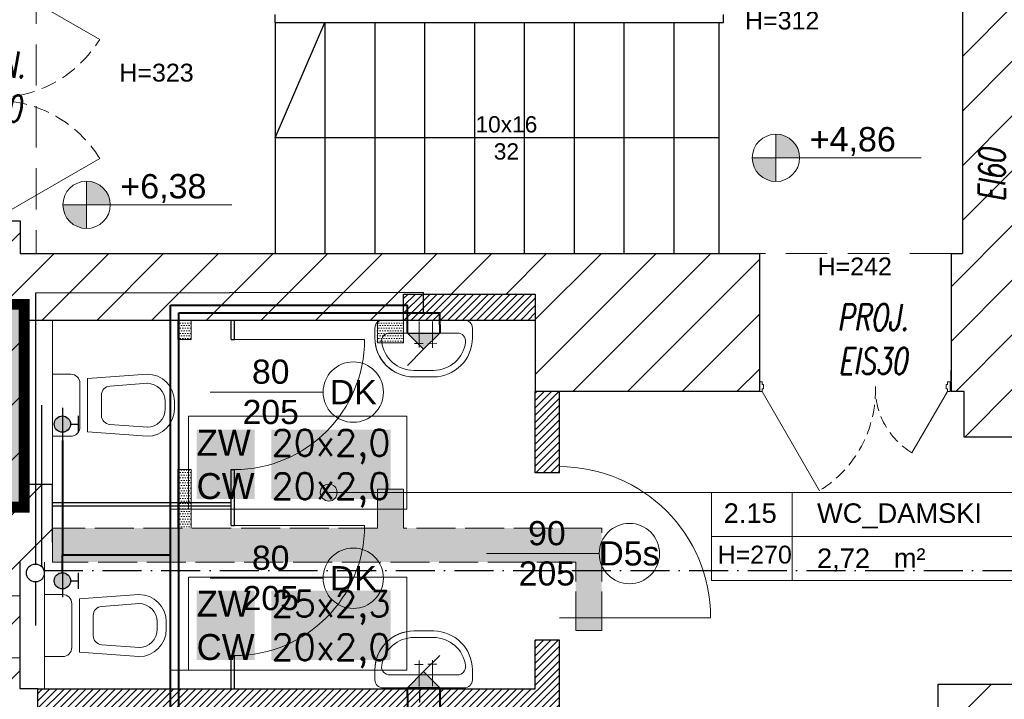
# Model space of a CAD drawing. Header units: millimetres. Extents: x 24385 to 79107, y -56478 to -23676.
# Tile 54 of 256: x 28062 to 28668, y -35627 to -35209. Entities that reach past the tile are written whole.
import ezdxf
from ezdxf.lldxf.tags import DXFTag

# ---------------------------------------------------------------- set-up
doc = ezdxf.new("R2010")
doc.units = ezdxf.units.MM
doc.header["$LTSCALE"] = 2
for name, pattern in [('ACAD_ISO02W100', [15, 12, -3]), ('ACAD_ISO10W100', [18, 12, -3, 0, -3]), ('HIDDEN', [9.525, 6.35, -3.175]), ('HIDDENX2', [19.05, 12.7, -6.35])]:
    doc.linetypes.add(name, pattern=pattern)
for name, color, linetype, lineweight in [('0_OPIS', 7, 'Continuous', 13), ('3DPLAN_A_ARMATURA_SANITARNA', 7, 'Continuous', 9), ('3DPLAN_A_DRZWI', 173, 'Continuous', 5), ('3DPLAN_A_TABELKA POMIESZCZEŃ', 7, 'Continuous', 0), ('3DPLAN_A_WYSOKOŚCI ZMIANA', 144, 'HIDDENX2', 5), ('_KWP_W_OPIS', 211, 'Continuous', 9), ('_WLK_W_OPIS', 211, 'Continuous', 9), ('A_STOL_OPIS', 55, 'Continuous', 5), ('A_TXT', 7, 'Continuous', 0), ('A_WYBURZENIA', 6, 'Continuous', 0), ('A_WYM_KOT', 161, 'Continuous', 0), ('A_ZESTAWIENIE STOLARKI', 3, 'Continuous', 15), ('AW_CERAMIKA', 6, 'Continuous', 9), ('Opisy', 7, 'Continuous', 13)]:
    doc.layers.add(name, color=color, linetype=linetype, lineweight=lineweight)
for name, color, linetype in [('3DPLAN_A_KRESKOWANIE 1', 253, 'Continuous'), ('3DPLAN_A_OPIS', 8, 'Continuous'), ('3DPLAN_A_POMIESZCZENIE NUMER', 100, 'Continuous'), ('3DPLAN_K_NOŚNA', 7, 'Continuous'), ('A_POMIESZCZENIE OPIS', 100, 'Continuous'), ('A_SCHODY', 6, 'Continuous'), ('IS_Odbiorniki', 211, 'SOLID')]:
    doc.layers.add(name, color=color, linetype=linetype)
for name, color, linetype, lineweight, true_color in [('cw', 7, 'Continuous', 40, 0xf79809), ('kanalizacja', 7, 'Continuous', 30, 0xbf3000), ('kanalizacja pod stropem skropliny', 7, 'Continuous', 30, 0x60bb04), ('wodociag', 7, 'Continuous', 40, 0x0e97f1)]:
    doc.layers.add(name, color=color, linetype=linetype, lineweight=lineweight, true_color=true_color)
doc.styles.add('ARIAL', font='arial.ttf')
doc.styles.add('J-ROMANS', font='ROMANS.SHX', dxfattribs={"width": 0.7, "oblique": 10})
doc.styles.get("Standard").update_dxf_attribs({"font": 'arial.ttf'})
doc.styles.add('TABEL1', font='txt')
tags = doc.linetypes.add('SOLID', pattern=[10, 10, 0]).pattern_tags.tags
tags[6:7] = [DXFTag(74, 4), DXFTag(75, 0), DXFTag(340, '0'), DXFTag(46, 0.0), DXFTag(50, 0.0), DXFTag(44, 0.0), DXFTag(45, 0.0)]
tags[4:5] = [DXFTag(74, 4), DXFTag(75, 0), DXFTag(340, '0'), DXFTag(46, 0.0), DXFTag(50, 0.0), DXFTag(44, 0.0), DXFTag(45, 0.0)]
pattern_1 = [(0, (6153.1716, -11332.5662), (0.79375, 1.5875), [0, -1.5875])]

# ---------------------------------------------------------------- blocks, each defined once
blk = doc.blocks.new('UMYWALKA')
at = {"layer": '3DPLAN_A_ARMATURA_SANITARNA'}
for p, q in [((0, 25), (0, -25)), ((11, 30), (5, 30)), ((8, 20.87), (8, -20.87)), ((14.55, 8.04), (14.57, 2.57)), ((1, 5.49), (17.06, 5.43)), ((31, -6), (31, 6)), ((35, -6), (35, 6)), ((0.86, -2.78), (16.92, -2.85)), ((14.41, -0.23), (14.43, -5.7)), ((11, -30), (5, -30))]:
    blk.add_line(p, q, dxfattribs=at)
for centre, radius, start, end in [((5, 25), 5, 90, 180), ((13, 20.87), 5, 82.33774, 180), ((11, 6), 24, 0, 90), ((11, 6), 20, 0, 82.33774), ((11, -6), 24, 270, 0), ((11, -6), 20, 277.66226, 0), ((13, -20.87), 5, 180, 277.66226), ((5, -25), 5, 180, 270)]:
    blk.add_arc(centre, radius, start, end, dxfattribs=at)
blk = doc.blocks.new('miska ustępowa')
at = {"layer": '3DPLAN_A_ARMATURA_SANITARNA'}
for p, q in [((0, 0), (0, 19.11)), ((0, 19.11), (11.24, 19.11)), ((58.14, 19.11), (21.48, 16.4)), ((16.86, 0), (16.86, 13.49)), ((21.48, 0), (21.48, 16.4)), ((58.55, 13.51), (35.24, 11.78)), ((30.03, 0), (30.03, 6.18)), ((0, 0), (0, -19.11)), ((16.86, 0), (16.86, -13.49)), ((21.48, 0), (21.48, -16.4)), ((30.03, 0), (30.03, -6.18)), ((69.38, -2.25), (69.38, 2.25)), ((75, 0), (75, 2.25)), ((75, 0), (75, -2.25)), ((58.55, -13.51), (35.24, -11.78)), ((58.14, -19.11), (21.48, -16.4)), ((0, -19.11), (11.24, -19.11))]:
    blk.add_line(p, q, dxfattribs=at)
for centre, radius, start, end in [((11.24, 13.49), 5.62, 0, 90), ((58.14, 2.25), 16.86, 0, 90), ((58.14, 2.25), 11.24, 0, 90), ((35.65, 6.18), 5.62, 94.2314, 180), ((58.14, -2.25), 16.86, 270, 0), ((58.14, -2.25), 11.24, 270, 0), ((35.65, -6.18), 5.62, 180, 265.7686), ((11.24, -13.49), 5.62, 270, 0)]:
    blk.add_arc(centre, radius, start, end, dxfattribs=at)
blk = doc.blocks.new('D 2X ASYMETRYCZNE BEZ FILARKA')
at = {"layer": '3DPLAN_A_DRZWI', "lineweight": 20}
for p, q in [((1.43, 2.5), (31.48, 54.55)), ((98.57, 2.5), (80.01, 34.65))]:
    blk.add_line(p, q, dxfattribs=at)
at = {"layer": '3DPLAN_A_DRZWI'}
for points in [[(0, 2.5), (1.43, 2.5), (1.43, 1.07), (2.15, 1.07), (2.15, -1.07), (1.43, -1.07), (1.43, -2.5), (0, -2.5), (0, 2.5)], [(100, 2.5), (98.57, 2.5), (98.57, 1.07), (97.85, 1.07), (97.85, -1.07), (98.57, -1.07), (98.57, -2.5), (100, -2.5), (100, 2.5)]]:
    blk.add_lwpolyline(points, dxfattribs=at)
at = {"layer": '3DPLAN_A_DRZWI', "linetype": 'HIDDEN', "lineweight": 15, "ltscale": 0.5}
for centre, radius, start, end in [((-0.79, 2.03), 61.64, 358.1085, 58.4282), ((100.32, 0.76), 39.51, 120.9325, 181.1091)]:
    blk.add_arc(centre, radius, start, end, dxfattribs=at)
blk = doc.blocks.new('tabelka dla tp')
at = {"layer": '3DPLAN_A_TABELKA POMIESZCZEŃ'}
for p, q in [((49.7, 54), (49.7, 0)), ((0, 27), (243.13, 27))]:
    blk.add_line(p, q, dxfattribs=at)
blk.add_lwpolyline([(0, 54), (243.13, 54), (243.13, 0), (0, 0)], close=True, dxfattribs=at)
at = {"layer": '3DPLAN_A_POMIESZCZENIE NUMER', "color": 7, "style": 'ARIAL'}
blk.add_attdef('NUMER', (2.23, 35.39), '', height=12, dxfattribs=at)
at = {"layer": 'A_POMIESZCZENIE OPIS', "insert": (112.2, 19.75), "char_height": 12, "width": 36.4122, "attachment_point": 1, "style": 'ARIAL'}
blk.add_mtext('{\\C7;m²}', dxfattribs=at)
at = {"layer": 'A_POMIESZCZENIE OPIS', "color": 7, "style": 'ARIAL'}
for tag, p in [('NAZWA', (51.73, 35.39)), ('POWIERZCHNIA', (51.06, 7.24))]:
    blk.add_attdef(tag, p, '', height=12, dxfattribs=at)
blk = doc.blocks.new('D 2X')
at = {"layer": '3DPLAN_A_DRZWI', "lineweight": 20}
for p, q in [((1.16, 2.03), (25.58, 44.33)), ((98.84, 2.03), (74.42, 44.33))]:
    blk.add_line(p, q, dxfattribs=at)
at = {"layer": '3DPLAN_A_DRZWI'}
for points in [[(0, 2.03), (1.16, 2.03), (1.16, 0.87), (1.74, 0.87), (1.74, -0.87), (1.16, -0.87), (1.16, -2.03), (0, -2.03), (0, 2.03)], [(50, 2.03), (48.84, 2.03), (48.84, 0.87), (48.26, 0.87), (48.26, -0.87), (48.84, -0.87), (48.84, -2.03), (50, -2.03), (50, 2.03)], [(50, 2.03), (51.16, 2.03), (51.16, 0.87), (51.74, 0.87), (51.74, -0.87), (51.16, -0.87), (51.16, -2.03), (50, -2.03), (50, 2.03)], [(100, 2.03), (98.84, 2.03), (98.84, 0.87), (98.26, 0.87), (98.26, -0.87), (98.84, -0.87), (98.84, -2.03), (100, -2.03), (100, 2.03)]]:
    blk.add_lwpolyline(points, dxfattribs=at)
at = {"layer": '3DPLAN_A_DRZWI', "linetype": 'HIDDEN', "ltscale": 0.5}
for centre, start, end in [((-0.57, 1.73), 0.3528, 58.4587), ((100.57, 1.73), 121.5413, 179.6472)]:
    blk.add_arc(centre, 49.99, start, end, dxfattribs=at)
blk = doc.blocks.new('II pietrooo')
at = {"layer": '3DPLAN_A_KRESKOWANIE 1'}
h = blk.add_hatch(dxfattribs=at)
h.set_pattern_fill('ANSI31', color=256, scale=7.5, style=0)
h.set_pattern_definition([(45, (25713.503, -37486.946), (-16.83798, 16.83798), [])])
h.paths.add_polyline_path([(28996.12, -35640.04), (29220.12, -35640.04), (29220.12, -35744.04), (29268.12, -35744.04), (29268.12, -35638.04), (29280.12, -35638.04), (29280.12, -35618.04), (28996.12, -35618.04)])
h.paths.add_polyline_path([(28878.12, -35618.04), (28627.12, -35618.04), (28627.12, -35638.72), (28681.52, -35638.72), (28681.52, -35640.04), (28878.12, -35640.04)])
h.paths.add_polyline_path([(28627.12, -35774.7), (28669.12, -35774.7), (28669.12, -35692.72), (28627.12, -35692.72)])
h.paths.add_polyline_path([(28558.7, -36657.04), (28739.12, -36657.04), (28739.12, -36571.04), (28671.12, -36571.04), (28671.12, -36518.04), (28657.12, -36518.04), (28657.12, -36236.04), (28700.12, -36236.04), (28700.12, -36016.04), (28669.12, -36016.04), (28669.12, -35828.7), (28627.12, -35828.7), (28627.12, -35865.04), (28626.12, -35886.04), (28626.12, -36572.04), (28558.7, -36572.04)])
h.paths.add_polyline_path([(29268.12, -35964.04), (29268.12, -35847.04), (29220.12, -35847.04), (29220.12, -35964.04)])
h.paths.add_polyline_path([(29503.49, -35638.04), (29503.49, -35618.04), (29460.12, -35618.04), (29460.12, -35600.04), (29450.12, -35600.04), (29450.12, -35618.04), (29383.12, -35618.04), (29383.12, -35638.04)])
h.paths.add_polyline_path([(28853.12, -36657.04), (29038.12, -36657.04), (29038.12, -36571.04), (28853.12, -36571.04)])
h.paths.add_polyline_path([(29151.12, -36657.04), (29338.12, -36657.04), (29338.12, -36571.04), (29270.12, -36571.04), (29270.12, -36518.04), (29220.12, -36518.04), (29220.12, -36571.04), (29151.12, -36571.04)])
h.paths.add_polyline_path([(29634.12, -36571.04), (29451.12, -36571.04), (29451.12, -36657.04), (29634.12, -36657.04)])
h.paths.add_polyline_path([(29935.12, -36571.04), (29869.12, -36571.04), (29869.12, -36518.04), (29822.12, -36518.04), (29822.12, -36571.04), (29747.12, -36571.04), (29747.12, -36657.04), (29935.12, -36657.04)])
h.paths.add_polyline_path([(30049.12, -36657.04), (30229.12, -36657.04), (30229.12, -36572.04), (30152.12, -36572.04), (30152.12, -35868.04), (30205.12, -35868.04), (30205.12, -35846.04), (30137.12, -35846.04), (30137.12, -36571.04), (30049.12, -36571.04)])
h.paths.add_polyline_path([(30416.12, -35967.04), (30444.12, -35967.04), (30444.12, -36519.04), (30416.12, -36519.04), (30416.12, -36572.04), (30344.12, -36572.04), (30344.12, -36657.04), (30525.12, -36657.04), (30525.12, -36569.04), (30491.12, -36569.04), (30491.12, -35961.04), (30561.12, -35961.04), (30561.12, -35942.04), (30464.12, -35942.04), (30464.12, -35846.04), (30308.12, -35846.04), (30308.12, -35868.04), (30416.12, -35868.04)])
h.paths.add_polyline_path([(30640.12, -36657.04), (30826.12, -36657.04), (30826.12, -36569.04), (30640.12, -36569.04)])
h.paths.add_polyline_path([(31069.12, -36128.04), (31069.12, -36517.04), (31041.12, -36517.04), (31041.12, -36569.04), (30941.12, -36569.04), (30941.12, -36657.04), (31677.49, -36657.04), (31677.49, -36350.04), (31638.12, -36350.04), (31638.12, -36497.04), (31585.12, -36497.04), (31585.12, -36562.04), (31092.12, -36562.04), (31092.12, -36128.04)])
h.paths.add_polyline_path([(31069.12, -35961.04), (30716.12, -35961.04), (30716.12, -35813.04), (30718.62, -35813.04), (30728.12, -35813.04), (30728.12, -35942.04), (31012.12, -35942.04), (31012.12, -35891.04), (31024.12, -35891.04), (31024.12, -35870.04), (31046.12, -35870.04), (31046.12, -35891.04), (31058.12, -35891.04), (31058.12, -35942.04), (31562.12, -35942.04), (31562.12, -35677.04), (31610.12, -35677.04), (31610.12, -35281.04), (31677.49, -35281.04), (31677.49, -36124.04), (31638.12, -36124.04), (31638.12, -35961.04), (31092.12, -35961.04), (31092.12, -36025.04), (31069.12, -36025.04)])
h.paths.add_polyline_path([(30708.33, -35857.49), (30708.33, -35812.36), (30740.73, -35812.36), (30740.73, -35857.49)], flags=9)
h.paths.add_polyline_path([(31062.12, -35694.04), (31062.12, -35618.04), (31015.12, -35618.04), (31015.12, -35694.04)])
h.paths.add_polyline_path([(31677.49, -35151.04), (31677.49, -34962.04), (30941.12, -34962.04), (30941.12, -35016.04), (31013.12, -35016.04), (31013.12, -35069.04), (31062.12, -35069.04), (31062.12, -35011.04), (31562.12, -35011.04), (31562.12, -35142.04), (31610.12, -35142.04), (31610.12, -35151.04)])
h.paths.add_polyline_path([(30826.12, -34962.04), (30640.12, -34962.04), (30640.12, -35016.04), (30826.12, -35016.04)])
h.paths.add_polyline_path([(30346.12, -35009.04), (30420.12, -35009.04), (30420.12, -35062.04), (30450.12, -35062.04), (30450.12, -35149.04), (30460.12, -35149.04), (30460.12, -35016.04), (30525.12, -35016.04), (30525.12, -34962.04), (30346.12, -34962.04)])
h.paths.add_polyline_path([(30231.12, -34962.04), (30056.12, -34962.04), (30056.12, -35009.04), (30231.12, -35009.04)])
h.paths.add_polyline_path([(29856.12, -35328.04), (29856.12, -35059.04), (29872.12, -35059.04), (29872.12, -35009.04), (29941.12, -35009.04), (29941.12, -34962.04), (29753.12, -34962.04), (29753.12, -35009.04), (29818.12, -35009.04), (29818.12, -35059.04), (29834.12, -35059.04), (29834.12, -35328.04)])
h.paths.add_polyline_path([(29460.12, -35480.04), (29460.12, -35466.04), (30247.12, -35466.04), (30247.12, -35441.04), (29856.12, -35441.04), (29856.12, -35428.04), (29834.12, -35428.04), (29834.12, -35441.04), (29556.12, -35441.04), (29556.12, -35009.04), (29638.12, -35009.04), (29638.12, -34962.04), (29461.12, -34962.04), (29461.12, -35016.04), (29547.12, -35016.04), (29547.12, -35448.04), (29368.12, -35448.04), (29368.12, -35466.04), (29450.12, -35466.04), (29450.12, -35480.04), (29452.12, -35480.04)])
h.paths.add_polyline_path([(29336.12, -34962.04), (29156.46, -34962.04), (29156.46, -35014.04), (29226.46, -35014.04), (29226.46, -35404.04), (29175.46, -35404.04), (29175.46, -35444.04), (28929.46, -35444.04), (28929.46, -35466.04), (29265.12, -35466.04), (29265.12, -35448.04), (29253.12, -35448.04), (29253.12, -35070.04), (29282.12, -35070.04), (29282.12, -35016.04), (29336.12, -35016.04)])
h.paths.add_polyline_path([(28860.46, -35014.04), (29041.46, -35014.04), (29041.46, -34962.04), (28860.46, -34962.04)])
h.paths.add_polyline_path([(28697.46, -35187.04), (28697.46, -35084.04), (28674.46, -35084.04), (28674.46, -35014.04), (28745.46, -35014.04), (28745.46, -34962.04), (28602.12, -34962.04), (28602.12, -35015.04), (28627.12, -35015.04), (28627.12, -35067.04), (28642.12, -35067.04), (28642.12, -35072.04), (28642.12, -35146.32), (28685.71, -35146.32), (28685.71, -35187.04)])
h.paths.add_polyline_path([(28642.12, -35353.04), (28635.12, -35353.04), (28635.12, -35438.04), (28643.12, -35438.04), (28643.12, -35466.04), (28829.46, -35466.04), (28829.46, -35444.04), (28674.46, -35444.04), (28674.46, -35200.32), (28642.12, -35200.32)])
h.paths.add_polyline_path([(28492.12, -35015.04), (28492.12, -34962.04), (28212, -34962.04), (28212, -34959.04), (28205.12, -34959.04), (28205.12, -35015.04)])
h.paths.add_polyline_path([(28062.12, -35183.04), (28062.12, -35072.04), (28072.12, -35072.04), (28072.12, -35015.04), (28081.12, -35015.04), (28081.12, -34918.04), (28086.12, -34918.04), (28086.12, -34914.04), (28068.99, -34914.04), (28068.99, -34944.04), (28073.99, -34944.04), (28073.99, -34959.04), (28062.49, -34959.04), (28062.49, -34962.04), (28026.62, -34962.04), (28026.62, -35180.04), (28027.12, -35180.04), (28027.12, -35183.04)])
h.paths.add_polyline_path([(27906.12, -35022.04), (27982.12, -35022.04), (27982.12, -35089.04), (27944.12, -35089.04), (27944.12, -35180.04), (28026.62, -35180.04), (28026.62, -34962.04), (27906.12, -34962.04)])
h.paths.add_polyline_path([(27791.12, -34962.04), (27617.12, -34962.04), (27617.12, -35022.04), (27791.12, -35022.04)])
h.paths.add_polyline_path([(27460.12, -35083.04), (27426.12, -35083.04), (27426.12, -35022.04), (27502.12, -35022.04), (27502.12, -34962.04), (26781.49, -34962.04), (26781.49, -35100.04), (26827.12, -35100.04), (26827.12, -35020.04), (27377.12, -35020.04), (27377.12, -35072.04), (27405.12, -35072.04), (27405.12, -35233.04), (27460.12, -35233.04)])
h.paths.add_polyline_path([(27405.12, -35492.04), (27426.12, -35492.04), (27426.12, -35323.04), (27405.12, -35323.04), (27405.12, -35332.04), (26827.12, -35332.04), (26827.12, -35275.04), (26781.49, -35275.04), (26781.49, -35409.04), (26826.12, -35409.04), (26826.12, -35352.04), (27405.12, -35352.04)])
h.paths.add_polyline_path([(26827.12, -36005.04), (26827.12, -35955.04), (27379.12, -35955.04), (27379.12, -35969.04), (27405.12, -35969.04), (27405.12, -35998.04), (27426.12, -35998.04), (27426.12, -35901.04), (27346.12, -35901.04), (27346.12, -35931.04), (26850.12, -35931.04), (26850.12, -35891.04), (26781.49, -35891.04), (26781.49, -36005.04)])
h.paths.add_polyline_path([(26993.72, -36573.04), (26827.12, -36573.04), (26827.12, -36503.04), (26881.12, -36503.04), (26881.12, -36349.04), (26827.12, -36349.04), (26827.12, -36275.04), (26781.49, -36275.04), (26781.49, -36657.04), (26993.72, -36657.04)])
h.paths.add_polyline_path([(27462.55, -36581.04), (27431.12, -36581.04), (27431.12, -36173.04), (27468.12, -36173.04), (27468.12, -36134.04), (27477.12, -36134.04), (27477.12, -36113.04), (27426.12, -36113.04), (27426.12, -36088.04), (27405.12, -36088.04), (27405.12, -36522.04), (27378.12, -36522.04), (27378.12, -36573.04), (27181.88, -36573.04), (27181.88, -36657.04), (27462.55, -36657.04)])
h.paths.add_polyline_path([(27415.62, -36075.12), (27432.05, -36075.12), (27432.05, -36095.12), (27415.62, -36095.12)], flags=9)
h.paths.add_polyline_path([(27804.12, -36578.85), (27739.12, -36578.85), (27739.12, -36043.85), (27716.12, -36043.85), (27716.12, -36113.04), (27580.12, -36113.04), (27580.12, -36134.04), (27717.12, -36134.04), (27717.12, -36581.04), (27577.55, -36581.04), (27577.55, -36657.04), (27804.12, -36657.04)])
h.paths.add_polyline_path([(28147.7, -36572.04), (28077.7, -36572.04), (28077.7, -36523.04), (28062.7, -36523.04), (28062.7, -36237.04), (28106.7, -36237.04), (28106.7, -36134.04), (28062.7, -36134.04), (28062.7, -36010.04), (28106.7, -36010.04), (28106.7, -35886.04), (28394.12, -35886.04), (28394.12, -35864.04), (28063.12, -35864.04), (28063.12, -35670.04), (28073.12, -35670.04), (28073.12, -35621.04), (28062.12, -35621.04), (28062.12, -35543.04), (28082.12, -35543.04), (28082.12, -35495.04), (28062.12, -35495.04), (28062.12, -35394.04), (28282.12, -35394.04), (28282.12, -35408.04), (28286.46, -35408.04), (28298.12, -35408.04), (28298.12, -35378.04), (28379.12, -35378.04), (28379.12, -35438.04), (28517.12, -35438.04), (28517.12, -35353.04), (28062.12, -35353.04), (28062.12, -35333.04), (28027.12, -35333.04), (28027.12, -35347.04), (28026.62, -35347.04), (28026.62, -36657.04), (28147.7, -36657.04)])
h.paths.add_polyline_path([(27990.12, -35853.04), (27968.12, -35853.04), (27968.12, -35869.04), (27697.3, -35869.04), (27697.3, -35888.04), (27716.12, -35888.04), (27716.12, -35906.28), (27737.7, -35906.28), (27737.7, -35953.85), (27739.12, -35953.85), (27739.12, -35885.85), (27985.12, -35885.85), (27985.12, -35971.85), (28001.12, -35971.85), (28001.12, -36038.85), (27936.12, -36038.85), (27936.12, -36242.85), (27999.12, -36242.85), (27999.12, -36501.85), (27972.12, -36501.85), (27972.12, -36578.85), (27919.12, -36578.85), (27919.12, -36657.04), (28026.62, -36657.04), (28026.62, -35347.04), (27730.12, -35347.04), (27730.12, -35371.04), (27990.12, -35371.04), (27990.12, -35559.04), (27950.12, -35559.04), (27950.12, -35615.04), (27920.12, -35615.04), (27920.12, -35714.04), (27990.12, -35714.04)])
h.paths.add_polyline_path([(27618.12, -35845.04), (27595.12, -35845.04), (27595.12, -35888.04), (27697.3, -35888.04), (27697.3, -35869.04), (27618.12, -35869.04)])
h.paths.add_polyline_path([(27618.12, -35668.04), (27611.12, -35668.04), (27611.12, -35639.52), (27595.12, -35639.52), (27595.12, -35742.04), (27618.12, -35742.04)])
h.paths.add_polyline_path([(27627.12, -35371.04), (27627.12, -35347.04), (27595.12, -35347.04), (27595.12, -35585.52), (27611.12, -35585.52), (27611.12, -35371.04)])
h.paths.add_polyline_path([(27611.12, -35585.52), (27595.12, -35585.52), (27595.12, -35612.52), (27611.12, -35612.52)])
h.paths.add_polyline_path([(27595.12, -35612.52), (27595.12, -35639.52), (27611.12, -35639.52), (27611.12, -35612.52)])
h.paths.add_polyline_path([(28681.52, -35638.72), (28627.12, -35638.72), (28627.12, -35665.72), (28669.12, -35665.72), (28669.12, -35640.04), (28681.52, -35640.04)])
h.paths.add_polyline_path([(28627.12, -35665.72), (28627.12, -35692.72), (28669.12, -35692.72), (28669.12, -35665.72)])
h.paths.add_polyline_path([(28669.12, -35774.7), (28627.12, -35774.7), (28627.12, -35801.7), (28669.12, -35801.7)])
h.paths.add_polyline_path([(28500.55, -35778.11), (28635.7, -35778.11), (28635.7, -35799.65), (28500.55, -35799.65)], flags=9)
h.paths.add_polyline_path([(28627.12, -35801.7), (28627.12, -35828.7), (28669.12, -35828.7), (28669.12, -35801.7)])
h.paths.add_polyline_path([(30458.65, -36145.03), (30476.6, -36145.03), (30476.6, -36165.03), (30458.65, -36165.03)], flags=24)
h.paths.add_polyline_path([(31264.91, -35935.28), (31310.04, -35935.28), (31310.04, -35967.68), (31264.91, -35967.68)], flags=24)
h.paths.add_polyline_path([(30821.98, -35935.28), (30867.1, -35935.28), (30867.1, -35967.68), (30821.98, -35967.68)], flags=24)
h.paths.add_polyline_path([(29703.79, -35437.78), (29748.92, -35437.78), (29748.92, -35470.18), (29703.79, -35470.18)], flags=24)
h.paths.add_polyline_path([(30025.57, -35437.78), (30070.7, -35437.78), (30070.7, -35470.18), (30025.57, -35470.18)], flags=24)
h.paths.add_polyline_path([(29534.64, -35263.91), (29534.64, -35218.79), (29567.04, -35218.79), (29567.04, -35263.91)], flags=24)
h.paths.add_polyline_path([(27335.79, -35645.68), (27389.56, -35645.68), (27389.56, -35678.08), (27335.79, -35678.08)], flags=24)
at = {"layer": '3DPLAN_A_OPIS', "lineweight": 0, "transparency": 33554687}
h = blk.add_hatch(dxfattribs=at)
h.set_pattern_fill('ANSI31', color=1)
h.paths.add_polyline_path([(28379.12, -35394.04), (28379.12, -35378.04), (28298.12, -35378.04), (28298.12, -35394.04), (28379.12, -35394.04)], is_closed=False)
h = blk.add_hatch(dxfattribs=at)
h.set_pattern_fill('ANSI31', color=1)
h.paths.add_polyline_path([(28394.12, -35438.04), (28379.12, -35438.04), (28379.12, -35488.04), (28394.12, -35488.04), (28394.12, -35438.04)], is_closed=False)
h.paths.add_polyline_path([(28379.12, -35591.04), (28379.12, -35621.04), (28073.12, -35621.04), (28073.12, -35636.04), (28379.12, -35636.04), (28379.12, -35688.04), (28394.12, -35688.04), (28394.12, -35591.04), (28379.12, -35591.04)], is_closed=False)
h.paths.add_polyline_path([(28379.12, -35688.04), (28379.12, -35705.04), (28394.12, -35705.04), (28394.12, -35688.04), (28379.12, -35688.04)], is_closed=False)
h.paths.add_polyline_path([(28394.12, -35731.04), (28394.12, -35725.94), (28379.12, -35725.94), (28379.12, -35731.04), (28394.12, -35731.04)], is_closed=False)
h.paths.add_polyline_path([(28394.12, -35725.94), (28394.12, -35705.04), (28379.12, -35705.04), (28379.12, -35725.94), (28394.12, -35725.94)], is_closed=False)
h.paths.add_polyline_path([(28394.12, -35834.04), (28379.12, -35834.04), (28379.12, -35864.04), (28394.12, -35864.04), (28394.12, -35834.04)], is_closed=False)
at = {"layer": 'A_WYBURZENIA', "transparency": 33554687}
h = blk.add_hatch(dxfattribs=at)
h.set_pattern_fill('DOTS', color=256)
h.set_pattern_definition(pattern_1)
h.paths.add_polyline_path([(28159.12, -35406.04), (28167.53, -35406.04), (28167.53, -35394.04), (28159.12, -35394.04), (28159.12, -35406.04)], is_closed=False)
h.paths.add_polyline_path([(28167.53, -35486.04), (28159.12, -35486.04), (28159.12, -35522.04), (28167.53, -35522.04), (28167.53, -35486.04)], is_closed=False)
h = blk.add_hatch(dxfattribs=at)
h.set_pattern_fill('DOTS', color=256)
h.set_pattern_definition(pattern_1)
h.paths.add_polyline_path([(28282.12, -35394.04), (28282.12, -35408.04), (28298.12, -35408.04), (28298.12, -35394.04), (28282.12, -35394.04)], is_closed=False)
h = blk.add_hatch(dxfattribs=at)
h.set_pattern_fill('DOTS', color=256)
h.set_pattern_definition(pattern_1)
h.paths.add_polyline_path([(28298.12, -35498.04), (28282.12, -35498.04), (28282.12, -35500.24), (28298.12, -35500.24), (28298.12, -35498.04)], is_closed=False)
h.paths.add_polyline_path([(28282.12, -35522.04), (28082.12, -35522.04), (28082.12, -35543.04), (28404.12, -35543.04), (28404.12, -35585.04), (28420.12, -35585.04), (28420.12, -35522.04), (28298.12, -35522.04), (28298.12, -35500.24), (28282.12, -35500.24), (28282.12, -35522.04)], is_closed=False)
at = {"layer": 'A_WYM_KOT'}
h = blk.add_hatch(color=256, dxfattribs=at)
h.dxf.hatch_style = 1
h.paths.add_polyline_path([(28527.33, -35294.26), (28512.77, -35294.26, 0.414214), (28527.33, -35308.82), (28527.33, -35294.26)], is_closed=False)
h.paths.add_polyline_path([(28527.33, -35294.26), (28541.89, -35294.26, 0.143872), (28539.58, -35286.38), (28527.33, -35286.38), (28527.33, -35294.26)], is_closed=False)
h.paths.add_polyline_path([(28527.33, -35279.7), (28527.33, -35286.38), (28539.58, -35286.38, 0.255137), (28527.33, -35279.7)], is_closed=False)
h = blk.add_hatch(color=256, dxfattribs=at)
h.dxf.hatch_style = 1
h.paths.add_polyline_path([(28103.04, -35323.18), (28088.48, -35323.18, 0.414214), (28103.04, -35337.74), (28103.04, -35323.18)], is_closed=False)
h.paths.add_polyline_path([(28103.04, -35323.18), (28117.6, -35323.18, 0.143872), (28115.28, -35315.31), (28103.04, -35315.31), (28103.04, -35323.18)], is_closed=False)
h.paths.add_polyline_path([(28103.04, -35308.62), (28103.04, -35315.31), (28115.28, -35315.31, 0.255137), (28103.04, -35308.62)], is_closed=False)
at = {"layer": 'Opisy', "ltscale": 0.5, "transparency": 33554687}
h = blk.add_hatch(color=256, dxfattribs=at)
h.dxf.hatch_style = 1
h.paths.add_polyline_path([(28250.53, -35505.2), (28250.53, -35495.29, 0.73336)])
h.paths.add_polyline_path([(28250.53, -35495.29), (28250.53, -35505.2, 0.076465), (28252.09, -35505.44, 1.165591)])
at = {"layer": '3DPLAN_A_DRZWI'}
for p, q in [((28194.12, -35406.04), (28274.12, -35406.04)), ((28194.12, -35520.54), (28274.12, -35520.54)), ((28394.12, -35577.24), (28487.12, -35577.24))]:
    blk.add_line(p, q, dxfattribs=at)
for centre, radius, start, end in [((28194.12, -35406.04), 80, 270, 0), ((28394.12, -35577.24), 93, 0, 90), ((28194.12, -35520.54), 80, 270, 0)]:
    blk.add_arc(centre, radius, start, end, dxfattribs=at)
at = {"layer": '3DPLAN_A_OPIS', "color": 1, "lineweight": 30}
for p, q in [((28192.12, -35406.04), (28192.12, -35394.04)), ((28194.12, -35406.04), (28194.12, -35394.04)), ((28298.12, -35394.04), (28379.12, -35394.04)), ((28192.12, -35406.04), (28194.12, -35406.04)), ((28379.12, -35488.04), (28379.12, -35438.04)), ((28394.12, -35488.04), (28394.12, -35438.04)), ((28192.12, -35520.54), (28192.12, -35486.04)), ((28192.12, -35486.04), (28194.12, -35486.04)), ((28194.12, -35520.54), (28194.12, -35486.04)), ((28394.12, -35488.04), (28379.12, -35488.04)), ((28192.12, -35506.54), (28082.12, -35506.54)), ((28192.12, -35508.54), (28082.12, -35508.54)), ((28192.12, -35520.54), (28194.12, -35520.54)), ((28394.12, -35591.04), (28379.12, -35591.04)), ((28379.12, -35621.04), (28379.12, -35591.04)), ((28394.12, -35731.04), (28394.12, -35591.04)), ((28192.12, -35600.54), (28194.12, -35600.54)), ((28192.12, -35621.04), (28192.12, -35600.54)), ((28194.12, -35621.04), (28194.12, -35600.54)), ((28073.12, -35621.04), (28379.12, -35621.04))]:
    blk.add_line(p, q, dxfattribs=at)
at = {"layer": '3DPLAN_A_TABELKA POMIESZCZEŃ', "ltscale": 0.5}
blk.add_line((28487.67, -35500.24), (28252.09, -35500.24), dxfattribs=at)
at = {"layer": '3DPLAN_A_WYSOKOŚCI ZMIANA'}
for p, q in [((28072.12, -35072.04), (28072.12, -35353.04)), ((28635.12, -35353.04), (28517.12, -35353.04))]:
    blk.add_line(p, q, dxfattribs=at)
at = {"layer": '3DPLAN_K_NOŚNA'}
for p, q in [((28642.12, -35072.04), (28642.12, -35353.04)), ((28027.12, -35333.04), (28062.12, -35333.04)), ((28062.12, -35333.04), (28062.12, -35353.04)), ((28062.12, -35353.04), (28517.12, -35353.04)), ((28517.12, -35353.04), (28517.12, -35432.04)), ((28635.12, -35353.04), (28642.12, -35353.04)), ((28635.12, -35353.04), (28635.12, -35432.04)), ((28298.12, -35378.04), (28379.12, -35378.04)), ((28298.12, -35394.04), (28298.12, -35378.04)), ((28379.12, -35378.04), (28379.12, -35438.04)), ((28062.12, -35495.04), (28062.12, -35394.04)), ((28062.12, -35394.04), (28298.12, -35394.04)), ((28635.12, -35438.04), (28635.12, -35425.04)), ((28517.12, -35432.04), (28517.12, -35438.04)), ((28635.12, -35432.04), (28635.12, -35438.04)), ((28517.12, -35438.04), (28379.12, -35438.04)), ((28643.12, -35438.04), (28635.12, -35438.04)), ((28643.12, -35466.04), (28643.12, -35438.04)), ((28829.46, -35466.04), (28643.12, -35466.04)), ((28062.12, -35495.04), (28082.12, -35495.04)), ((28082.12, -35531.04), (28082.12, -35495.04)), ((28062.12, -35621.04), (28062.12, -35543.04)), ((28627.12, -35618.04), (28878.12, -35618.04)), ((28627.12, -35865.04), (28627.12, -35618.04)), ((28073.12, -35621.04), (28062.12, -35621.04)), ((28073.12, -35670.04), (28073.12, -35621.04))]:
    blk.add_line(p, q, dxfattribs=at)
at = {"layer": 'A_SCHODY'}
for p, q in [((28219.12, -35211.04), (28219.12, -35206.04)), ((28495.12, -35211.04), (28495.12, -35206.04)), ((28219.12, -35282.04), (28249.76, -35211.04)), ((28219.12, -35211.04), (28495.12, -35211.04)), ((28219.12, -35211.04), (28219.12, -35353.04)), ((28249.76, -35211.04), (28249.76, -35353.04)), ((28280.43, -35211.04), (28280.43, -35353.04)), ((28311.1, -35211.04), (28311.1, -35353.04)), ((28341.77, -35211.04), (28341.77, -35353.04)), ((28372.44, -35211.04), (28372.44, -35353.04)), ((28403.11, -35211.04), (28403.11, -35353.04)), ((28433.78, -35211.04), (28433.78, -35353.04)), ((28464.45, -35211.04), (28464.45, -35353.04)), ((28492.12, -35211.04), (28492.12, -35353.04)), ((28492.12, -35282.04), (28219.12, -35282.04))]:
    blk.add_line(p, q, dxfattribs=at)
at = {"layer": 'A_STOL_OPIS'}
for p, q in [((28248.63, -35438.41), (28179.18, -35438.41)), ((28418.59, -35537.76), (28349.14, -35537.76)), ((28248.63, -35552.91), (28179.18, -35552.91))]:
    blk.add_line(p, q, dxfattribs=at)
at = {"layer": 'A_WYBURZENIA', "transparency": 33554687}
for p, q in [((28159.12, -35406.04), (28159.12, -35394.04)), ((28167.53, -35406.04), (28167.53, -35394.04)), ((28282.12, -35408.04), (28282.12, -35394.04)), ((28298.12, -35408.04), (28298.12, -35394.04)), ((28167.53, -35406.04), (28159.12, -35406.04)), ((28282.12, -35408.04), (28298.12, -35408.04)), ((28159.12, -35522.04), (28159.12, -35486.04)), ((28167.53, -35486.04), (28159.12, -35486.04)), ((28167.53, -35522.04), (28167.53, -35486.04)), ((28082.12, -35543.04), (28082.12, -35522.04))]:
    blk.add_line(p, q, dxfattribs=at)
at = {"layer": 'A_WYBURZENIA', "linetype": 'ACAD_ISO02W100', "transparency": 33554687}
for p, q in [((28282.12, -35498.04), (28298.12, -35498.04)), ((28282.12, -35522.04), (28282.12, -35498.04)), ((28298.12, -35522.04), (28298.12, -35498.04)), ((28282.12, -35522.04), (28082.12, -35522.04)), ((28420.12, -35522.04), (28298.12, -35522.04)), ((28420.12, -35585.04), (28420.12, -35522.04)), ((28404.12, -35543.04), (28082.12, -35543.04)), ((28404.12, -35585.04), (28404.12, -35543.04)), ((28404.12, -35585.04), (28420.12, -35585.04))]:
    blk.add_line(p, q, dxfattribs=at)
at = {"layer": 'A_WYM_KOT'}
for p, q in [((28527.33, -35279.7), (28527.33, -35308.82)), ((28541.89, -35294.26), (28512.77, -35294.26)), ((28616.66, -35294.26), (28541.89, -35294.26)), ((28103.04, -35308.62), (28103.04, -35337.74)), ((28117.6, -35323.18), (28088.48, -35323.18)), ((28192.37, -35323.18), (28117.6, -35323.18))]:
    blk.add_line(p, q, dxfattribs=at)
for centre in [(28527.33, -35294.26), (28103.04, -35323.18)]:
    blk.add_circle(centre, 14.56, dxfattribs=at)
at = {"layer": 'A_ZESTAWIENIE STOLARKI', "ltscale": 0.25}
for centre in [(28267.2, -35438.41), (28437.16, -35537.76), (28267.2, -35552.91)]:
    blk.add_circle(centre, 18.58, dxfattribs=at)
at = {"layer": 'AW_CERAMIKA', "ltscale": 0.5}
for p, q in [((28082.12, -35522.44), (28082.12, -35394.04)), ((28077.12, -35621.04), (28077.12, -35543.04))]:
    blk.add_line(p, q, dxfattribs=at)
at = {"layer": 'Opisy', "ltscale": 0.5}
blk.add_circle((28252.09, -35500.24), 5.19, dxfattribs=at)
at = {"layer": '3DPLAN_A_ARMATURA_SANITARNA', "color": 3, "rotation": 270}
blk.add_blockref('UMYWALKA', (28310.51, -35394.04), dxfattribs=at)
at = {"layer": '3DPLAN_A_ARMATURA_SANITARNA', "rotation": 180}
blk.add_blockref('miska ustępowa', (28062.12, -35582.83), dxfattribs=at)
at = {"layer": '3DPLAN_A_ARMATURA_SANITARNA', "color": 3, "xscale": -1, "rotation": 270}
blk.add_blockref('UMYWALKA', (28310.51, -35620.38), dxfattribs=at)
at = {"layer": '3DPLAN_A_DRZWI'}
for name, p, xscale, yscale, zscale, rotation in [('D 2X', (28044.62, -35183.04), 1.5, 1.5, 1.5, 270), ('D 2X ASYMETRYCZNE BEZ FILARKA', (28517.12, -35435.04), -1.174312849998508, 1.174312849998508, 1.174312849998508, 180)]:
    blk.add_blockref(name, p, dxfattribs=dict(at, xscale=xscale, yscale=yscale, zscale=zscale, rotation=rotation))
at = {"layer": '3DPLAN_A_TABELKA POMIESZCZEŃ', "ltscale": 0.5}
ref = blk.add_blockref('tabelka dla tp', (28487.67, -35554.24), dxfattribs=at)
ref.add_attrib('NUMER', '2.15', (28495.2, -35518.86), dxfattribs={"layer": '3DPLAN_A_POMIESZCZENIE NUMER', "color": 0, "height": 12, "style": 'ARIAL'})
ref.add_attrib('NAZWA', 'WC_DAMSKI', (28552.63, -35518.86), dxfattribs={"layer": 'A_POMIESZCZENIE OPIS', "color": 0, "height": 12, "style": 'ARIAL'})
ref.add_attrib('POWIERZCHNIA', '2,72', (28552.63, -35546.61), dxfattribs={"layer": 'A_POMIESZCZENIE OPIS', "color": 0, "height": 12, "style": 'ARIAL'})
at = {"layer": 'AW_CERAMIKA', "ltscale": 0.5, "xscale": -1, "rotation": 180}
for p in [(28082.12, -35446.48), (28077.12, -35582.04)]:
    blk.add_blockref('miska ustępowa', p, dxfattribs=at)
at = {"layer": '3DPLAN_A_OPIS', "color": 1, "lineweight": 30, "style": 'ARIAL'}
for tag, p in [('WYŁĄCZONE', (29640.58, -35218.77)), ('WYŁĄCZONE', (30122.42, -35218.77)), ('WYŁĄCZONE', (28887.31, -35245.56)), ('Z_OPRACOWANIA', (29630.24, -35241.21)), ('Z_OPRACOWANIA', (30112.08, -35241.21)), ('Z_OPRACOWANIA', (28876.97, -35267.28)), ('WYŁĄCZONE', (30987.8, -35381.78)), ('Z_OPRACOWANIA', (30977.46, -35404.21))]:
    blk.add_attdef(tag, p, '', height=12, dxfattribs=at)
at = {"layer": '3DPLAN_A_TABELKA POMIESZCZEŃ', "color": 7, "ltscale": 0.5, "char_height": 11, "width": 59.2068, "attachment_point": 1, "style": 'ARIAL'}
for s, insert in [('H=312', (28508.36, -35204.26)), ('H=323', (28123.26, -35236.34)), ('H=242', (28552.97, -35355.59)), ('H=270', (28491.43, -35532.9))]:
    blk.add_mtext(s, dxfattribs=dict(at, insert=insert))
at = {"layer": 'A_STOL_OPIS', "ltscale": 0.2, "char_height": 14.872, "attachment_point": 1, "style": 'TABEL1'}
for s, insert in [('\\pxqc;{\\fArial|b0|i0|c238|p34;80\\P205}', (28187.24, -35418.39)), ('\\pxqc;{\\fArial|b0|i0|c238|p34;90\\P205}', (28357.2, -35517.75)), ('\\pxqc;{\\fArial|b0|i0|c238|p34;80\\P205}', (28187.24, -35532.89))]:
    blk.add_mtext_dynamic_manual_height_columns(s, width=58.3206, gutter_width=80, heights=[0], dxfattribs=dict(at, insert=insert))
at = {"layer": 'A_TXT', "color": 1, "lineweight": 30, "char_height": 16.2, "width": 31.0131, "attachment_point": 5, "style": 'J-ROMANS'}
for s, insert in [('ISTN.\\PEI60', (28046.72, -35250.43)), ('PROJ.\\PEIS30', (28586.96, -35405.81))]:
    blk.add_mtext(s, dxfattribs=dict(at, insert=insert))
at = {"layer": 'A_TXT', "color": 1, "lineweight": 30, "insert": (28660.37, -35304.93), "char_height": 16.2, "width": 31.0131, "attachment_point": 5, "rotation": 90, "style": 'J-ROMANS'}
blk.add_mtext('EI60', dxfattribs=at)
at = {"layer": 'A_WYM_KOT', "ltscale": 0.2, "char_height": 15, "attachment_point": 1, "style": 'TABEL1'}
for s, insert in [('{\\fArial|b0|i0|c238|p34;+4,86}', (28548.11, -35275.3)), ('{\\fArial|b0|i0|c238|p34;+6,38}', (28123.81, -35304.23))]:
    blk.add_mtext_dynamic_manual_height_columns(s, width=72.9007, gutter_width=100, heights=[17.78], dxfattribs=dict(at, insert=insert))
at = {"layer": 'A_ZESTAWIENIE STOLARKI', "ltscale": 0.2, "char_height": 14.872, "attachment_point": 5, "style": 'TABEL1'}
for s, insert in [('{\\fArial|b0|i0|c238|p34;DK}', (28267.2, -35438.41)), ('{\\fArial|b0|i0|c238|p34;D5s}', (28437.16, -35537.76)), ('{\\fArial|b0|i0|c238|p34;DK}', (28267.2, -35552.91))]:
    blk.add_mtext_dynamic_manual_height_columns(s, width=58.3206, gutter_width=80, heights=[0], dxfattribs=dict(at, insert=insert))
at = {"layer": 'Opisy', "ltscale": 0.5, "insert": (28361.45, -35282.04), "char_height": 10, "width": 74.3914, "attachment_point": 5, "style": 'ARIAL'}
blk.add_mtext('\\pxqc;10x16\\P32', dxfattribs=at)

msp = doc.modelspace()

# ---------------------------------------------------------------- hatches: boundary and pattern name
at = {"layer": '_WLK_W_OPIS'}
msp.add_hatch(color=255, dxfattribs=at).paths.add_polyline_path([(27953.16, -35509.22), (28064.59, -35509.22), (28064.59, -35384.37), (27953.16, -35384.37)])
at = {"layer": 'IS_Odbiorniki', "true_color": 0xffffff}
for points in [[(28300.51, -35402.04), (28320.51, -35402.04), (28310.51, -35412.04)], [(28320.51, -35620.38), (28300.51, -35620.38), (28310.51, -35610.38)]]:
    msp.add_hatch(color=7, dxfattribs=at).paths.add_polyline_path(points)
at = {"layer": 'IS_Odbiorniki'}
h = msp.add_hatch(color=256, dxfattribs=at)
edge = h.paths.add_edge_path()
edge.add_arc((28088.17, -35458.09), 5, 270, 630)
h = msp.add_hatch(color=256, dxfattribs=at)
edge = h.paths.add_edge_path()
edge.add_arc((28088.17, -35554.51), 5, 270, 630)

# ---------------------------------------------------------------- linework, layer by layer
at = {"layer": '_KWP_W_OPIS'}
for p, q in [((28165.8, -35453.22), (28165.8, -35510.36)), ((28165.8, -35453.22), (28300.22, -35453.22)), ((28300.22, -35453.22), (28300.24, -35510.36)), ((28154.67, -35510.36), (28300.24, -35510.36)), ((28165.8, -35552.26), (28165.8, -35609.4)), ((28165.8, -35552.26), (28300.22, -35552.26)), ((28300.22, -35552.26), (28300.24, -35609.4)), ((28154.67, -35609.4), (28300.24, -35609.4))]:
    msp.add_line(p, q, dxfattribs=at)
at = {"layer": '_WLK_W_OPIS', "const_width": 6.68}
msp.add_lwpolyline([(27953.16, -35509.22), (28064.59, -35509.22), (28064.59, -35384.37), (27953.16, -35384.37)], close=True, dxfattribs=at)
at = {"layer": 'cw'}
for p, q in [((28159.91, -35540.98), (28159.91, -35389.66)), ((28159.91, -35389.66), (28320.51, -35389.66))]:
    msp.add_line(p, q, dxfattribs=at)
at = {"layer": 'cw', "color": 242, "true_color": 0xd2021d}
for p, q in [((28300.51, -35402.04), (28300.51, -35397.04)), ((28320.51, -35620.38), (28320.51, -35625.38)), ((28320.51, -35620.38), (28320.51, -35625.38))]:
    msp.add_line(p, q, dxfattribs=at)
for points in [[(28300.51, -35394.42), (28300.51, -35384.99)], [(28300.51, -35397.04), (28300.51, -35394.42)], [(28320.51, -35625.38), (28320.51, -35642.38), (28298.25, -35642.38)]]:
    msp.add_lwpolyline(points, dxfattribs=at)
at = {"layer": 'cw'}
msp.add_lwpolyline([(28070.89, -35708.01), (28070.89, -35679.95), (28159.91, -35679.95), (28159.91, -35540.98)], dxfattribs=at)
at = {"layer": 'IS_Odbiorniki'}
for p, q in [((28300.51, -35402.04), (28300.51, -35397.04)), ((28300.51, -35402.04), (28320.51, -35402.04)), ((28310.51, -35412.04), (28300.51, -35402.04)), ((28320.51, -35402.04), (28310.51, -35412.04)), ((28320.51, -35402.04), (28320.51, -35397.04)), ((28310.51, -35412.04), (28300.51, -35422.04)), ((28088.17, -35448.09), (28088.17, -35468.09)), ((28098.17, -35463.09), (28098.17, -35453.09)), ((28093.17, -35458.09), (28098.17, -35458.09)), ((28088.17, -35544.51), (28088.17, -35564.51)), ((28098.17, -35559.51), (28098.17, -35549.51)), ((28093.17, -35554.51), (28098.17, -35554.51)), ((28310.51, -35610.38), (28320.51, -35600.38)), ((28300.51, -35620.38), (28310.51, -35610.38)), ((28310.51, -35610.38), (28320.51, -35620.38)), ((28320.51, -35620.38), (28300.51, -35620.38)), ((28300.51, -35620.38), (28300.51, -35625.38))]:
    msp.add_line(p, q, dxfattribs=at)
for centre in [(28088.17, -35458.09), (28088.17, -35554.51)]:
    msp.add_ellipse(centre, major_axis=(0, -5), ratio=1, dxfattribs=at)
at = {"layer": 'kanalizacja'}
for p, q in [((28310.51, -35389.04), (28310.51, -35382.8)), ((28308.25, -35629.47), (28308.25, -35621.04))]:
    msp.add_line(p, q, dxfattribs=at)
for points in [[(28310.51, -35388.54), (28310.51, -35377.07), (28071.54, -35377.57), (28071.54, -35544.19)], [(28075.43, -35545.8), (28075.5, -35446.48)], [(28071.54, -35555.19), (28071.54, -35582.04)]]:
    msp.add_lwpolyline(points, dxfattribs=at)
msp.add_circle((28071.54, -35549.69), 5.5, dxfattribs=at)
at = {"layer": 'kanalizacja pod stropem skropliny', "linetype": 'ACAD_ISO10W100'}
msp.add_lwpolyline([(28076.83, -35548.17), (28684.26, -35548.17), (28684.26, -35292.13)], dxfattribs=at)
at = {"layer": 'wodociag'}
for p, q in [((28154.67, -35540.98), (28154.67, -35384.99)), ((28154.67, -35384.99), (28300.51, -35384.99))]:
    msp.add_line(p, q, dxfattribs=at)
at = {"layer": 'wodociag', "color": 110, "true_color": 0x15fb77}
for p, q in [((28320.51, -35397.04), (28320.51, -35402.04)), ((28088.17, -35468.09), (28088.17, -35538.46)), ((28088.17, -35538.46), (28154.67, -35538.46)), ((28300.51, -35625.38), (28300.51, -35620.38))]:
    msp.add_line(p, q, dxfattribs=at)
for points in [[(28320.51, -35397.04), (28320.51, -35389.66)], [(28088.17, -35549.51), (28088.17, -35538.46)], [(28300.51, -35625.38), (28300.51, -35637.71)]]:
    msp.add_lwpolyline(points, dxfattribs=at)
at = {"layer": 'wodociag'}
msp.add_lwpolyline([(28065.67, -35708.01), (28065.67, -35674.35), (28076.6, -35674.35), (28154.67, -35674.35), (28154.67, -35540.98)], dxfattribs=at)

# ---------------------------------------------------------------- block references
at = {"layer": '0_OPIS'}
msp.add_blockref('II pietrooo', (0, 0), dxfattribs=at)
at = {"layer": '3DPLAN_A_ARMATURA_SANITARNA', "color": 3, "rotation": 270}
msp.add_blockref('UMYWALKA', (28310.51, -35394.04), dxfattribs=at)
at = {"layer": '3DPLAN_A_ARMATURA_SANITARNA', "color": 3, "xscale": -1, "rotation": 270}
msp.add_blockref('UMYWALKA', (28310.51, -35620.38), dxfattribs=at)

# ---------------------------------------------------------------- texts
at = {"layer": '_KWP_W_OPIS', "char_height": 16, "attachment_point": 1, "bg_fill": 1, "box_fill_scale": 1, "bg_fill_color": 7, "bg_fill_true_color": 16777215, "bg_fill_transparency": 0}
for s, insert in [('\\Fcp_simplex.shx;ZW\\PCW', (28170.8, -35461.56)), ('\\Fsimplex.shx;20x2,0\\P20x2,0', (28216.79, -35461.56)), ('\\Fcp_simplex.shx;ZW\\PCW', (28170.8, -35560.59)), ('\\Fsimplex.shx;25x2,3\\P20x2,0', (28216.79, -35560.59))]:
    msp.add_mtext(s, dxfattribs=dict(at, insert=insert))

doc.saveas('drawing.dxf')
